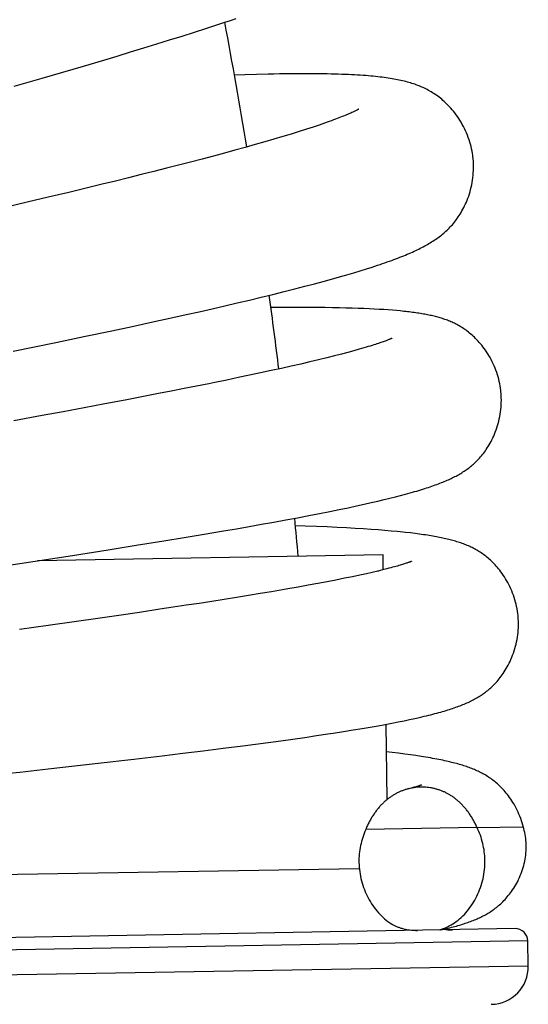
# Model space of a CAD drawing. Header units: millimetres. Extents: x 198 to 322, y 60 to 268.
# Tile 105 of 110: x 318.16 to 320.19, y 246.05 to 249.98. Entities that reach past the tile are written whole.
import ezdxf

# ---------------------------------------------------------------- set-up
doc = ezdxf.new("R2010")
doc.units = ezdxf.units.MM
doc.header["$LTSCALE"] = 30.734
doc.layers.get('0').update_dxf_attribs({"linetype": 'CONTINUOUS'})

msp = doc.modelspace()

# ---------------------------------------------------------------- linework, layer by layer
at = {"color": 7, "linetype": 'Continuous'}
for p, q in [((318.8601, 249.9275), (318.9087, 249.9432)), ((318.9087, 249.9432), (318.9564, 249.9587)), ((318.7605, 249.896), (318.8108, 249.9118)), ((318.8108, 249.9118), (318.8601, 249.9275)), ((318.6047, 249.8481), (318.6573, 249.8642)), ((318.6573, 249.8642), (318.7093, 249.8801)), ((318.7093, 249.8801), (318.7605, 249.896)), ((318.498, 249.8161), (318.5516, 249.8321)), ((318.5516, 249.8321), (318.6047, 249.8481)), ((318.3354, 249.7682), (318.4171, 249.7921)), ((318.4171, 249.7921), (318.498, 249.8161)), ((318.1414, 249.712), (318.2528, 249.7441)), ((318.2528, 249.7441), (318.3354, 249.7682)), ((319.0598, 249.7572), (319.0189, 249.7559)), ((319.1066, 249.7586), (319.0598, 249.7572)), ((319.3325, 249.5489), (319.3056, 249.5402)), ((319.3564, 249.5569), (319.3325, 249.5489)), ((319.3776, 249.5642), (319.3564, 249.5569)), ((319.3964, 249.5709), (319.3776, 249.5642)), ((319.2111, 249.5108), (319.176, 249.5004)), ((319.2446, 249.521), (319.2111, 249.5108)), ((319.2762, 249.5308), (319.2446, 249.521)), ((319.3056, 249.5402), (319.2762, 249.5308)), ((319.0617, 249.4677), (319.0208, 249.4564)), ((319.1012, 249.4788), (319.0617, 249.4677)), ((319.1393, 249.4897), (319.1012, 249.4788)), ((319.176, 249.5004), (319.1393, 249.4897)), ((318.9349, 249.4331), (318.89, 249.4212)), ((318.9785, 249.4448), (318.9349, 249.4331)), ((319.0208, 249.4564), (318.9785, 249.4448)), ((318.7962, 249.3968), (318.7475, 249.3843)), ((318.8437, 249.4091), (318.7962, 249.3968)), ((318.89, 249.4212), (318.8437, 249.4091)), ((318.6475, 249.359), (318.5963, 249.3463)), ((318.6979, 249.3717), (318.6475, 249.359)), ((318.7475, 249.3843), (318.6979, 249.3717)), ((318.4919, 249.3206), (318.4389, 249.3077)), ((318.5444, 249.3335), (318.4919, 249.3206)), ((318.5963, 249.3463), (318.5444, 249.3335)), ((318.2762, 249.2685), (318.1933, 249.2488)), ((318.3582, 249.2881), (318.2762, 249.2685)), ((318.4389, 249.3077), (318.3582, 249.2881)), ((318.1933, 249.2488), (318.11, 249.229)), ((319.5673, 248.9903), (319.5888, 248.9974)), ((319.4366, 248.9509), (319.4661, 248.9594)), ((319.4661, 248.9594), (319.4939, 248.9675)), ((319.4939, 248.9675), (319.5199, 248.9754)), ((319.5199, 248.9754), (319.5444, 248.983)), ((319.5444, 248.983), (319.5673, 248.9903)), ((319.2997, 248.9137), (319.3371, 248.9235)), ((319.3371, 248.9235), (319.3722, 248.933)), ((319.3722, 248.933), (319.4054, 248.9421)), ((319.4054, 248.9421), (319.4366, 248.9509)), ((319.1255, 248.8701), (319.1722, 248.8815)), ((319.1722, 248.8815), (319.2173, 248.8927)), ((319.2173, 248.8927), (319.2598, 248.9034)), ((319.2598, 248.9034), (319.2997, 248.9137)), ((318.9804, 248.8358), (319.0298, 248.8473)), ((319.0298, 248.8473), (319.0781, 248.8587)), ((319.0781, 248.8587), (319.1255, 248.8701)), ((318.7733, 248.7891), (318.8262, 248.8008)), ((318.8262, 248.8008), (318.8784, 248.8125)), ((318.8784, 248.8125), (318.9298, 248.8242)), ((318.9298, 248.8242), (318.9804, 248.8358)), ((319.2079, 248.829), (319.164, 248.8286)), ((319.2466, 248.8291), (319.2079, 248.829)), ((319.2829, 248.8291), (319.2466, 248.8291)), ((319.3171, 248.8291), (319.2829, 248.8291)), ((319.3493, 248.8288), (319.3171, 248.8291)), ((319.3799, 248.8285), (319.3493, 248.8288)), ((319.409, 248.8281), (319.3799, 248.8285)), ((319.4366, 248.8276), (319.409, 248.8281)), ((319.4629, 248.827), (319.4366, 248.8276)), ((319.4878, 248.8263), (319.4629, 248.827)), ((319.5115, 248.8255), (319.4878, 248.8263)), ((319.534, 248.8246), (319.5115, 248.8255)), ((319.5553, 248.8237), (319.534, 248.8246)), ((319.5757, 248.8227), (319.5553, 248.8237)), ((319.595, 248.8217), (319.5757, 248.8227)), ((319.6134, 248.8205), (319.595, 248.8217)), ((319.631, 248.8193), (319.6134, 248.8205)), ((319.6478, 248.818), (319.631, 248.8193)), ((319.664, 248.8167), (319.6478, 248.818)), ((318.6117, 248.7539), (318.6929, 248.7715)), ((318.6929, 248.7715), (318.7733, 248.7891)), ((318.4187, 248.7129), (318.5296, 248.7364)), ((318.5296, 248.7364), (318.6117, 248.7539)), ((318.1376, 248.6546), (318.3064, 248.6895)), ((318.3064, 248.6895), (318.4187, 248.7129)), ((319.4455, 248.6434), (319.4175, 248.6362)), ((319.471, 248.6501), (319.4455, 248.6434)), ((319.4944, 248.6565), (319.471, 248.6501)), ((319.5156, 248.6624), (319.4944, 248.6565)), ((319.2829, 248.6038), (319.2451, 248.5951)), ((319.3194, 248.6123), (319.2829, 248.6038)), ((319.3542, 248.6206), (319.3194, 248.6123)), ((319.387, 248.6286), (319.3542, 248.6206)), ((319.4175, 248.6362), (319.387, 248.6286)), ((319.123, 248.5683), (319.0793, 248.5589)), ((319.1653, 248.5774), (319.123, 248.5683)), ((319.206, 248.5864), (319.1653, 248.5774)), ((319.2451, 248.5951), (319.206, 248.5864)), ((318.9163, 248.5253), (318.8675, 248.5155)), ((319.0341, 248.5495), (318.9878, 248.5399)), ((319.0793, 248.5589), (319.0341, 248.5495)), ((318.7156, 248.4856), (318.6634, 248.4755)), ((318.7671, 248.4956), (318.7156, 248.4856)), ((318.8177, 248.5056), (318.7671, 248.4956)), ((318.8675, 248.5155), (318.8177, 248.5056)), ((318.5022, 248.4448), (318.4195, 248.4293)), ((318.5836, 248.4602), (318.5022, 248.4448)), ((318.6634, 248.4755), (318.5836, 248.4602)), ((318.3361, 248.4137), (318.2522, 248.3982)), ((318.4195, 248.4293), (318.3361, 248.4137)), ((318.2522, 248.3982), (318.1403, 248.3776)), ((319.5636, 248.051), (319.5903, 248.0572)), ((319.5903, 248.0572), (319.6151, 248.063)), ((319.6151, 248.063), (319.6384, 248.0687)), ((319.6384, 248.0687), (319.6603, 248.0742)), ((319.6603, 248.0742), (319.6809, 248.0795)), ((319.6809, 248.0795), (319.7004, 248.0847)), ((319.7004, 248.0847), (319.7189, 248.0898)), ((319.3581, 248.0078), (319.3983, 248.0158)), ((319.3983, 248.0158), (319.4361, 248.0235)), ((319.4361, 248.0235), (319.4714, 248.0308)), ((319.4714, 248.0308), (319.5044, 248.0379)), ((319.5044, 248.0379), (319.5351, 248.0446)), ((319.5351, 248.0446), (319.5636, 248.051)), ((319.1268, 247.9646), (319.1757, 247.9734)), ((319.1757, 247.9734), (319.2238, 247.9822)), ((319.2238, 247.9822), (319.2705, 247.9909)), ((319.2705, 247.9909), (319.3154, 247.9995)), ((319.3154, 247.9995), (319.3581, 248.0078)), ((318.8976, 247.925), (318.9757, 247.9382)), ((318.9757, 247.9382), (319.0269, 247.947)), ((319.0269, 247.947), (319.0772, 247.9558)), ((319.0772, 247.9558), (319.1268, 247.9646)), ((319.3002, 247.9575), (319.2616, 247.9588)), ((319.3458, 247.9557), (319.3002, 247.9575)), ((319.3887, 247.9539), (319.3458, 247.9557)), ((319.4285, 247.952), (319.3887, 247.9539)), ((319.4656, 247.9501), (319.4285, 247.952)), ((319.5001, 247.9481), (319.4656, 247.9501)), ((319.5326, 247.9461), (319.5001, 247.9481)), ((319.563, 247.9441), (319.5326, 247.9461)), ((319.5916, 247.942), (319.563, 247.9441)), ((319.6184, 247.9398), (319.5916, 247.942)), ((319.6435, 247.9377), (319.6184, 247.9398)), ((319.6997, 247.9322), (319.6784, 247.9344)), ((318.6274, 247.8807), (318.7374, 247.8985)), ((318.7374, 247.8985), (318.8182, 247.9117)), ((318.8182, 247.9117), (318.8976, 247.925)), ((319.7197, 247.9299), (319.6997, 247.9322)), ((318.374, 247.8407), (318.5153, 247.8629)), ((318.5153, 247.8629), (318.6274, 247.8807)), ((318.1198, 247.8013), (318.374, 247.8407)), ((319.6107, 247.8429), (318.2338, 247.8189)), ((319.6117, 247.7833), (319.6107, 247.8429)), ((319.5894, 247.7779), (319.568, 247.7729)), ((319.5884, 247.7792), (319.5951, 247.7793)), ((319.5884, 247.7792), (319.5885, 247.7777)), ((319.5884, 247.7792), (319.5903, 247.7781)), ((319.6089, 247.7826), (319.5894, 247.7779)), ((319.6263, 247.787), (319.6089, 247.7826)), ((319.4232, 247.7423), (319.3879, 247.7355)), ((319.4571, 247.7491), (319.4232, 247.7423)), ((319.4889, 247.7556), (319.4571, 247.7491)), ((319.518, 247.7618), (319.4889, 247.7556)), ((319.5442, 247.7675), (319.518, 247.7618)), ((319.568, 247.7729), (319.5442, 247.7675)), ((319.21, 247.7032), (319.1661, 247.6957)), ((319.3128, 247.7214), (319.2728, 247.7142)), ((319.3512, 247.7285), (319.3128, 247.7214)), ((319.3879, 247.7355), (319.3512, 247.7285)), ((318.9782, 247.665), (318.9285, 247.6571)), ((319.0268, 247.6728), (318.9782, 247.665)), ((319.0745, 247.6805), (319.0268, 247.6728)), ((319.1209, 247.6882), (319.0745, 247.6805)), ((319.1661, 247.6957), (319.1209, 247.6882)), ((318.7212, 247.6255), (318.6401, 247.6134)), ((318.7742, 247.6334), (318.7212, 247.6255)), ((318.8265, 247.6414), (318.7742, 247.6334)), ((318.8779, 247.6493), (318.8265, 247.6414)), ((318.9285, 247.6571), (318.8779, 247.6493)), ((318.4738, 247.5892), (318.3892, 247.5771)), ((318.5576, 247.6013), (318.4738, 247.5892)), ((318.6401, 247.6134), (318.5576, 247.6013)), ((318.2761, 247.561), (318.1627, 247.545)), ((318.3892, 247.5771), (318.2761, 247.561)), ((319.7162, 247.1857), (319.7369, 247.1902)), ((319.7369, 247.1902), (319.7565, 247.1946)), ((319.7565, 247.1946), (319.775, 247.1989)), ((319.4915, 247.1444), (319.527, 247.1503)), ((319.527, 247.1503), (319.56, 247.1559)), ((319.56, 247.1559), (319.5908, 247.1614)), ((319.5908, 247.1614), (319.6194, 247.1666)), ((319.6194, 247.1666), (319.6461, 247.1716)), ((319.6277, 246.8676), (319.6225, 247.1671)), ((319.6461, 247.1716), (319.671, 247.1765)), ((319.671, 247.1765), (319.6943, 247.1811)), ((319.6943, 247.1811), (319.7162, 247.1857)), ((319.2513, 247.1081), (319.2987, 247.1149)), ((319.2987, 247.1149), (319.3453, 247.1217)), ((319.3453, 247.1217), (319.3904, 247.1284)), ((319.4533, 247.1382), (319.4915, 247.1444)), ((318.8938, 247.0612), (318.9734, 247.0711)), ((318.9734, 247.0711), (319.0517, 247.0812)), ((319.0517, 247.0812), (319.103, 247.0879)), ((319.103, 247.0879), (319.1535, 247.0946)), ((319.1535, 247.0946), (319.2029, 247.1014)), ((319.2029, 247.1014), (319.2513, 247.1081)), ((318.6183, 247.0281), (318.7303, 247.0413)), ((318.7303, 247.0413), (318.8128, 247.0513)), ((318.8128, 247.0513), (318.8938, 247.0612)), ((319.6471, 247.0546), (319.6244, 247.0572)), ((319.6728, 247.0514), (319.6471, 247.0546)), ((319.6971, 247.0482), (319.6728, 247.0514)), ((319.72, 247.0451), (319.6971, 247.0482)), ((319.7416, 247.042), (319.72, 247.0451)), ((318.2767, 246.9891), (318.4762, 247.0117)), ((318.4762, 247.0117), (318.6183, 247.0281)), ((318.1071, 246.9701), (318.1635, 246.9764)), ((318.1635, 246.9764), (318.2767, 246.9891)), ((319.9854, 246.7553), (320.168, 246.7584)), ((320.1368, 246.3519), (316.4373, 246.2873)), ((320.1894, 246.2028), (320.1876, 246.3028))]:
    msp.add_line(p, q, dxfattribs=at)
at = {"color": 9, "linetype": 'Continuous'}
for p, q in [((319.9854, 246.7553), (319.5415, 246.7476)), ((319.5162, 246.5911), (316.9329, 246.546)), ((320.1876, 246.3028), (316.3882, 246.2365)), ((320.1894, 246.2028), (316.39, 246.1365))]:
    msp.add_line(p, q, dxfattribs=at)
at = {"color": 7, "linetype": 'Continuous'}
for points in [[(318.9564, 249.9587), (318.9799, 249.9665), (319.0032, 249.9743), (319.0261, 249.982)], [(319.9679, 249.4376), (319.967, 249.4437), (319.9654, 249.4527), (319.9636, 249.4617), (319.9615, 249.4708), (319.9591, 249.4799), (319.9565, 249.4891), (319.9536, 249.4982), (319.9504, 249.5073), (319.947, 249.5163), (319.9433, 249.5253), (319.9394, 249.5341), (319.9353, 249.5428), (319.931, 249.5513), (319.9265, 249.5596), (319.9219, 249.5678), (319.917, 249.5757), (319.9121, 249.5834), (319.9071, 249.5908), (319.9019, 249.598), (319.8967, 249.6049), (319.8915, 249.6116), (319.8862, 249.6179), (319.881, 249.624), (319.8757, 249.6298), (319.8705, 249.6353), (319.8652, 249.6406), (319.8599, 249.6457), (319.8547, 249.6505), (319.8495, 249.6551), (319.8443, 249.6596), (319.8391, 249.6638), (319.8339, 249.6679), (319.8287, 249.6718), (319.8236, 249.6755), (319.8184, 249.679), (319.8133, 249.6825), (319.808, 249.6858), (319.8028, 249.689), (319.7975, 249.6921), (319.7922, 249.6951), (319.7868, 249.698), (319.7815, 249.7007), (319.7761, 249.7034), (319.7708, 249.7059), (319.7654, 249.7083), (319.76, 249.7106), (319.7545, 249.7129), (319.7489, 249.715), (319.7433, 249.7171), (319.7376, 249.7192), (319.7318, 249.7211), (319.7259, 249.723), (319.72, 249.7249), (319.7139, 249.7266), (319.7077, 249.7284), (319.7014, 249.73), (319.6951, 249.7316), (319.6886, 249.7332), (319.6819, 249.7347), (319.6752, 249.7361), (319.6683, 249.7375), (319.6613, 249.7389), (319.6541, 249.7402), (319.6468, 249.7415), (319.6393, 249.7427), (319.6316, 249.7439), (319.6237, 249.745), (319.6156, 249.7461), (319.6073, 249.7472), (319.5987, 249.7482), (319.5899, 249.7492), (319.5808, 249.7502), (319.5714, 249.7511), (319.5618, 249.752), (319.5518, 249.7529), (319.5415, 249.7537), (319.5309, 249.7545), (319.52, 249.7553), (319.5087, 249.756), (319.497, 249.7566), (319.485, 249.7573), (319.4725, 249.7579), (319.4596, 249.7584), (319.4463, 249.7589), (319.4325, 249.7594), (319.4182, 249.7598), (319.4035, 249.7602), (319.3882, 249.7605), (319.3723, 249.7608), (319.3559, 249.761), (319.3388, 249.7611), (319.321, 249.7612), (319.3025, 249.7613), (319.2831, 249.7613), (319.2629, 249.7612), (319.2418, 249.761), (319.2201, 249.7608), (319.1978, 249.7605), (319.1753, 249.7601), (319.1526, 249.7596), (319.1066, 249.7586)], [(319.5147, 249.6207), (319.5147, 249.6207), (319.5147, 249.6207), (319.5145, 249.6206), (319.5141, 249.6203), (319.5135, 249.62), (319.5127, 249.6195), (319.5118, 249.619), (319.5106, 249.6183), (319.5092, 249.6176), (319.5076, 249.6167), (319.5058, 249.6158), (319.5037, 249.6147), (319.5014, 249.6136), (319.4989, 249.6123), (319.4961, 249.611), (319.4931, 249.6095), (319.4898, 249.608), (319.4862, 249.6064), (319.4824, 249.6047), (319.4783, 249.6029), (319.474, 249.601), (319.4694, 249.599), (319.4645, 249.597), (319.4593, 249.5948), (319.4538, 249.5926), (319.4479, 249.5902), (319.4417, 249.5878), (319.4352, 249.5853), (319.4282, 249.5826), (319.4209, 249.5799), (319.4132, 249.577), (319.405, 249.574), (319.3964, 249.5709)], [(319.747, 249.0593), (319.7532, 249.0623), (319.7592, 249.0653), (319.7652, 249.0683), (319.771, 249.0714), (319.7768, 249.0744), (319.7825, 249.0775), (319.788, 249.0807), (319.7935, 249.0839), (319.799, 249.0871), (319.8043, 249.0904), (319.8095, 249.0937), (319.8147, 249.097), (319.8198, 249.1004), (319.8247, 249.1039), (319.8296, 249.1073), (319.8344, 249.1108), (319.839, 249.1144), (319.8436, 249.118), (319.8482, 249.1217), (319.8526, 249.1255), (319.8571, 249.1293), (319.8614, 249.1333), (319.8658, 249.1374), (319.8701, 249.1416), (319.8744, 249.1459), (319.8786, 249.1503), (319.8827, 249.1548), (319.8868, 249.1594), (319.8909, 249.1642), (319.8949, 249.169), (319.8988, 249.1741), (319.9027, 249.1792), (319.9066, 249.1846), (319.9104, 249.1901), (319.9142, 249.1958), (319.918, 249.2017), (319.9217, 249.2078), (319.9253, 249.2142), (319.9289, 249.2207), (319.9325, 249.2275), (319.9359, 249.2346), (319.9393, 249.2419), (319.9426, 249.2495), (319.9458, 249.2573), (319.9489, 249.2654), (319.9519, 249.2737), (319.9547, 249.2823), (319.9573, 249.291), (319.9597, 249.3), (319.9619, 249.3091), (319.9639, 249.3184), (319.9657, 249.3277), (319.9673, 249.3372), (319.9686, 249.3467), (319.9696, 249.3563), (319.9704, 249.3659), (319.9709, 249.3755), (319.9712, 249.385), (319.9712, 249.3945), (319.971, 249.4039), (319.9705, 249.4132), (319.9697, 249.4224), (319.9687, 249.4314), (319.9679, 249.4376)], [(319.5888, 248.9974), (319.599, 249.0008), (319.6089, 249.0042), (319.6184, 249.0075), (319.6277, 249.0108), (319.6367, 249.014), (319.6455, 249.0172), (319.654, 249.0203), (319.6622, 249.0234), (319.6702, 249.0265), (319.678, 249.0295), (319.6856, 249.0325), (319.693, 249.0355), (319.7003, 249.0385), (319.7074, 249.0415), (319.7143, 249.0444), (319.7211, 249.0474), (319.7278, 249.0504), (319.7343, 249.0533), (319.7407, 249.0563), (319.747, 249.0593)], [(320.0806, 248.4924), (320.0799, 248.4984), (320.0788, 248.5072), (320.0774, 248.5161), (320.0757, 248.525), (320.0738, 248.534), (320.0717, 248.543), (320.0693, 248.552), (320.0666, 248.561), (320.0637, 248.5699), (320.0605, 248.5788), (320.0571, 248.5876), (320.0535, 248.5962), (320.0497, 248.6048), (320.0457, 248.6131), (320.0415, 248.6213), (320.0371, 248.6294), (320.0326, 248.6371), (320.028, 248.6447), (320.0233, 248.652), (320.0186, 248.659), (320.0138, 248.6657), (320.0089, 248.6722), (320.004, 248.6785), (319.9991, 248.6844), (319.9942, 248.6901), (319.9893, 248.6955), (319.9844, 248.7007), (319.9796, 248.7056), (319.9747, 248.7104), (319.9699, 248.7149), (319.9652, 248.7192), (319.9604, 248.7233), (319.9556, 248.7272), (319.9509, 248.731), (319.9462, 248.7346), (319.9415, 248.7381), (319.9368, 248.7414), (319.9321, 248.7446), (319.9274, 248.7477), (319.9227, 248.7507), (319.918, 248.7535), (319.9134, 248.7562), (319.9087, 248.7588), (319.9041, 248.7613), (319.8995, 248.7637), (319.8949, 248.766), (319.8902, 248.7682), (319.8856, 248.7703), (319.8809, 248.7723), (319.8763, 248.7743), (319.8716, 248.7762), (319.8669, 248.778), (319.8622, 248.7798), (319.8575, 248.7814), (319.8528, 248.7831), (319.8481, 248.7846), (319.8434, 248.7861), (319.8386, 248.7876), (319.8339, 248.789), (319.829, 248.7904), (319.8242, 248.7917), (319.8193, 248.793), (319.8143, 248.7942), (319.8092, 248.7954), (319.8041, 248.7966), (319.7989, 248.7978), (319.7936, 248.7989), (319.7882, 248.8), (319.7827, 248.8011), (319.7771, 248.8021), (319.7714, 248.8032), (319.7656, 248.8042), (319.7598, 248.8052), (319.7538, 248.8061), (319.7477, 248.8071), (319.7414, 248.808), (319.7351, 248.8089), (319.7286, 248.8097), (319.722, 248.8106), (319.7153, 248.8114), (319.7084, 248.8122), (319.7014, 248.813), (319.6942, 248.8138), (319.6869, 248.8145), (319.6794, 248.8153), (319.664, 248.8167)], [(319.6461, 248.7065), (319.646, 248.7064), (319.6458, 248.7063), (319.6454, 248.7061), (319.6449, 248.7059), (319.6441, 248.7055), (319.6432, 248.7051), (319.6421, 248.7046), (319.6408, 248.704), (319.6393, 248.7033), (319.6376, 248.7026), (319.6357, 248.7018), (319.6335, 248.7009), (319.6311, 248.6999), (319.6285, 248.6989), (319.6256, 248.6977), (319.6225, 248.6965), (319.6191, 248.6952), (319.6154, 248.6939), (319.6115, 248.6924), (319.6072, 248.6909), (319.6025, 248.6893), (319.5976, 248.6876), (319.5923, 248.6858), (319.5866, 248.6839), (319.5806, 248.682), (319.5741, 248.6799), (319.5672, 248.6777), (319.5598, 248.6754), (319.552, 248.673), (319.5436, 248.6705)], [(319.5436, 248.6705), (319.5254, 248.6652), (319.5156, 248.6624)], [(318.9878, 248.5399), (318.9404, 248.5302), (318.9163, 248.5253)], [(319.8604, 248.1376), (319.8658, 248.14), (319.8712, 248.1424), (319.8764, 248.1448), (319.8816, 248.1472), (319.8866, 248.1496), (319.8916, 248.1521), (319.8965, 248.1546), (319.9014, 248.1571), (319.9062, 248.1597), (319.9109, 248.1623), (319.9155, 248.165), (319.9201, 248.1677), (319.9247, 248.1704), (319.9292, 248.1733), (319.9336, 248.1761), (319.9379, 248.179), (319.9422, 248.182), (319.9465, 248.185), (319.9507, 248.1881), (319.9548, 248.1913), (319.9589, 248.1945), (319.963, 248.1979), (319.9671, 248.2013), (319.9711, 248.2049), (319.9751, 248.2085), (319.9791, 248.2123), (319.9831, 248.2162), (319.9871, 248.2202), (319.9911, 248.2244), (319.995, 248.2287), (319.9989, 248.2331), (320.0029, 248.2377), (320.0068, 248.2425), (320.0106, 248.2474), (320.0145, 248.2525), (320.0184, 248.2579), (320.0222, 248.2634), (320.026, 248.2692), (320.0298, 248.2752), (320.0336, 248.2814), (320.0373, 248.288), (320.041, 248.2947), (320.0446, 248.3018), (320.0481, 248.3091), (320.0516, 248.3166), (320.0549, 248.3244), (320.0581, 248.3325), (320.0612, 248.3407), (320.0641, 248.3492), (320.0669, 248.3579), (320.0694, 248.3668), (320.0718, 248.3758), (320.0739, 248.3849), (320.0758, 248.3942), (320.0774, 248.4034), (320.0788, 248.4128), (320.08, 248.4221), (320.0809, 248.4315), (320.0815, 248.4408), (320.082, 248.4501), (320.0821, 248.4593), (320.082, 248.4684), (320.0817, 248.4774), (320.0811, 248.4862), (320.0806, 248.4924)], [(319.7189, 248.0898), (319.7278, 248.0924), (319.7365, 248.0949), (319.745, 248.0973), (319.7532, 248.0998), (319.7613, 248.1022), (319.7691, 248.1047), (319.7767, 248.1071), (319.7842, 248.1095), (319.7914, 248.1118), (319.7985, 248.1142), (319.8054, 248.1166), (319.8121, 248.1189), (319.8186, 248.1213), (319.825, 248.1236), (319.8313, 248.1259), (319.8373, 248.1283), (319.8433, 248.1306), (319.8491, 248.1329), (319.8548, 248.1353), (319.8604, 248.1376)], [(319.6784, 247.9344), (319.6671, 247.9355), (319.6435, 247.9377)], [(320.1496, 247.5853), (320.1492, 247.5913), (320.1485, 247.6002), (320.1474, 247.6091), (320.1462, 247.6182), (320.1446, 247.6273), (320.1428, 247.6364), (320.1408, 247.6455), (320.1385, 247.6546), (320.1359, 247.6637), (320.1331, 247.6727), (320.1301, 247.6816), (320.1268, 247.6905), (320.1233, 247.6992), (320.1196, 247.7077), (320.1158, 247.7161), (320.1117, 247.7243), (320.1075, 247.7323), (320.1032, 247.74), (320.0988, 247.7475), (320.0943, 247.7547), (320.0898, 247.7617), (320.0852, 247.7684), (320.0805, 247.7748), (320.0758, 247.781), (320.0712, 247.7868), (320.0665, 247.7925), (320.0618, 247.7978), (320.0572, 247.803), (320.0525, 247.8079), (320.0479, 247.8126), (320.0433, 247.8171), (320.0387, 247.8214), (320.0341, 247.8255), (320.0295, 247.8295), (320.0249, 247.8333), (320.0204, 247.8369), (320.0158, 247.8405), (320.0112, 247.8438), (320.0067, 247.8471), (320.0021, 247.8502), (319.9976, 247.8532), (319.993, 247.8561), (319.9884, 247.8589), (319.9839, 247.8616), (319.9793, 247.8642), (319.9747, 247.8667), (319.9701, 247.8691), (319.9654, 247.8715), (319.9607, 247.8738), (319.9559, 247.876), (319.951, 247.8782), (319.9461, 247.8803), (319.9412, 247.8824), (319.9362, 247.8844), (319.9311, 247.8863), (319.926, 247.8882), (319.9209, 247.89), (319.9157, 247.8918), (319.9105, 247.8935), (319.9052, 247.8951), (319.8999, 247.8968), (319.8945, 247.8983), (319.889, 247.8999), (319.8835, 247.9014), (319.8779, 247.9029), (319.8722, 247.9043), (319.8664, 247.9057), (319.8606, 247.9071), (319.8546, 247.9084), (319.8486, 247.9097), (319.8424, 247.911), (319.8361, 247.9123), (319.8296, 247.9136), (319.8231, 247.9148), (319.8163, 247.916), (319.8095, 247.9172), (319.8024, 247.9184), (319.7951, 247.9196), (319.7877, 247.9208), (319.7801, 247.922), (319.7722, 247.9231), (319.7641, 247.9243), (319.7558, 247.9254), (319.7472, 247.9265), (319.7383, 247.9277), (319.7197, 247.9299)], [(319.7244, 247.8172), (319.7243, 247.8172), (319.7241, 247.817), (319.7236, 247.8168), (319.723, 247.8166), (319.7222, 247.8162), (319.7212, 247.8158), (319.72, 247.8153), (319.7186, 247.8148), (319.717, 247.8141), (319.7152, 247.8134), (319.7132, 247.8127), (319.7109, 247.8119), (319.7084, 247.811), (319.7057, 247.81), (319.7027, 247.809), (319.6994, 247.8079), (319.6958, 247.8067), (319.692, 247.8055), (319.6878, 247.8042), (319.6833, 247.8028), (319.6785, 247.8013), (319.6734, 247.7998), (319.6678, 247.7982), (319.662, 247.7965), (319.6557, 247.7948), (319.649, 247.793), (319.6419, 247.7911), (319.6343, 247.7891), (319.6263, 247.787)], [(319.2728, 247.7142), (319.2313, 247.7069), (319.21, 247.7032)], [(319.912, 247.2389), (319.9177, 247.241), (319.9233, 247.2432), (319.9288, 247.2454), (319.9342, 247.2476), (319.9394, 247.2499), (319.9446, 247.2521), (319.9498, 247.2545), (319.9548, 247.2568), (319.9598, 247.2592), (319.9647, 247.2617), (319.9696, 247.2642), (319.9744, 247.2667), (319.9792, 247.2693), (319.9839, 247.272), (319.9885, 247.2747), (319.9931, 247.2774), (319.9976, 247.2803), (320.002, 247.2832), (320.0064, 247.2861), (320.0107, 247.2891), (320.015, 247.2922), (320.0193, 247.2954), (320.0235, 247.2987), (320.0277, 247.302), (320.0319, 247.3055), (320.0361, 247.3091), (320.0403, 247.3129), (320.0445, 247.3167), (320.0486, 247.3207), (320.0527, 247.3248), (320.0569, 247.3291), (320.061, 247.3335), (320.0651, 247.3382), (320.0692, 247.3429), (320.0733, 247.3479), (320.0774, 247.3531), (320.0815, 247.3585), (320.0855, 247.3641), (320.0896, 247.3699), (320.0936, 247.376), (320.0976, 247.3823), (320.1016, 247.3889), (320.1055, 247.3958), (320.1094, 247.4029), (320.1131, 247.4103), (320.1168, 247.418), (320.1204, 247.4259), (320.1238, 247.4341), (320.1271, 247.4424), (320.1302, 247.451), (320.1331, 247.4598), (320.1359, 247.4688), (320.1384, 247.4779), (320.1407, 247.487), (320.1428, 247.4963), (320.1446, 247.5056), (320.1461, 247.515), (320.1474, 247.5243), (320.1485, 247.5336), (320.1493, 247.5429), (320.1498, 247.5521), (320.1501, 247.5612), (320.1501, 247.5703), (320.1499, 247.5791), (320.1496, 247.5853)], [(319.775, 247.1989), (319.784, 247.201), (319.7927, 247.2032), (319.8011, 247.2053), (319.8094, 247.2074), (319.8174, 247.2095), (319.8253, 247.2116), (319.8329, 247.2137), (319.8404, 247.2158), (319.8477, 247.2178), (319.8548, 247.2199), (319.8617, 247.222), (319.8685, 247.2241), (319.8752, 247.2262), (319.8817, 247.2283), (319.888, 247.2304), (319.8942, 247.2325), (319.9003, 247.2346), (319.9062, 247.2367), (319.912, 247.2389)], [(319.3904, 247.1284), (319.4121, 247.1318), (319.4533, 247.1382)], [(320.1715, 246.7513), (320.168, 246.7643), (320.1653, 246.7733), (320.1624, 246.7823), (320.1593, 246.7912), (320.156, 246.7999), (320.1524, 246.8085), (320.1487, 246.8168), (320.1449, 246.825), (320.1409, 246.8329), (320.1368, 246.8406), (320.1326, 246.848), (320.1283, 246.8551), (320.124, 246.862), (320.1196, 246.8686), (320.1152, 246.8749), (320.1107, 246.881), (320.1063, 246.8868), (320.1018, 246.8924), (320.0974, 246.8977), (320.0929, 246.9028), (320.0885, 246.9077), (320.0841, 246.9123), (320.0796, 246.9168), (320.0752, 246.9211), (320.0708, 246.9253), (320.0664, 246.9293), (320.062, 246.9331), (320.0575, 246.9368), (320.0531, 246.9404), (320.0487, 246.9439), (320.0442, 246.9472), (320.0398, 246.9504), (320.0354, 246.9534), (320.0309, 246.9564), (320.0265, 246.9593), (320.022, 246.9621), (320.0175, 246.9648), (320.0129, 246.9674), (320.0083, 246.9699), (320.0037, 246.9724), (319.999, 246.9749), (319.9942, 246.9772), (319.9894, 246.9795), (319.9845, 246.9818), (319.9796, 246.984), (319.9746, 246.9861), (319.9696, 246.9882), (319.9645, 246.9903), (319.9593, 246.9922), (319.9541, 246.9942), (319.9488, 246.9961), (319.9434, 246.998), (319.938, 246.9998), (319.9324, 247.0016), (319.9268, 247.0034), (319.921, 247.0051), (319.9151, 247.0069), (319.9092, 247.0086), (319.903, 247.0103), (319.8968, 247.0119), (319.8904, 247.0136), (319.8838, 247.0152), (319.8771, 247.0168), (319.8702, 247.0184), (319.8632, 247.0201), (319.8559, 247.0216), (319.8485, 247.0232), (319.8409, 247.0248), (319.833, 247.0264), (319.825, 247.028), (319.8167, 247.0295), (319.8082, 247.0311), (319.7995, 247.0326), (319.7905, 247.0342), (319.7813, 247.0357), (319.7718, 247.0373), (319.762, 247.0389), (319.7416, 247.042)], [(319.7657, 246.9254), (319.7657, 246.9254), (319.7655, 246.9254), (319.7652, 246.9252), (319.7647, 246.925), (319.7639, 246.9247), (319.763, 246.9244), (319.7619, 246.924), (319.7606, 246.9235), (319.7591, 246.923), (319.7574, 246.9224), (319.7555, 246.9218), (319.7533, 246.9211), (319.751, 246.9203), (319.7483, 246.9195), (319.7455, 246.9187), (319.7423, 246.9177), (319.7389, 246.9168), (319.7353, 246.9157), (319.7313, 246.9147), (319.727, 246.9135), (319.7225, 246.9123), (319.7175, 246.9111), (319.713, 246.9099)], [(320.1809, 246.6834), (320.1808, 246.6885), (320.1804, 246.6962), (320.1798, 246.7039), (320.179, 246.7117), (320.1779, 246.7196), (320.1767, 246.7275), (320.1752, 246.7354), (320.1735, 246.7434), (320.1715, 246.7513)], [(319.8407, 246.3467), (319.8473, 246.3483), (319.855, 246.3501), (319.8625, 246.3518), (319.8697, 246.3536), (319.8767, 246.3554), (319.8836, 246.3572), (319.8902, 246.3589), (319.8967, 246.3607), (319.903, 246.3624), (319.9092, 246.3642), (319.9152, 246.366), (319.9211, 246.3678), (319.9269, 246.3696), (319.9326, 246.3714), (319.9382, 246.3732), (319.9437, 246.3751), (319.9492, 246.377), (319.9545, 246.3789), (319.9598, 246.3808), (319.965, 246.3828), (319.9702, 246.3848), (319.9752, 246.3869), (319.9803, 246.389), (319.9853, 246.3911), (319.9902, 246.3933), (319.9951, 246.3955), (319.9999, 246.3978), (320.0046, 246.4002), (320.0093, 246.4026), (320.0139, 246.405), (320.0185, 246.4075), (320.023, 246.41), (320.0275, 246.4126), (320.0319, 246.4153), (320.0363, 246.4181), (320.0407, 246.4209), (320.045, 246.4238), (320.0494, 246.4269), (320.0537, 246.43), (320.0581, 246.4333), (320.0624, 246.4366), (320.0667, 246.4401), (320.071, 246.4437), (320.0753, 246.4474), (320.0795, 246.4512), (320.0838, 246.4553), (320.0882, 246.4595), (320.0925, 246.4639), (320.0969, 246.4685), (320.1012, 246.4733), (320.1056, 246.4783), (320.1099, 246.4835), (320.1143, 246.4889), (320.1186, 246.4945), (320.1228, 246.5004), (320.1271, 246.5065), (320.1313, 246.5129), (320.1354, 246.5195), (320.1394, 246.5263), (320.1433, 246.5334), (320.1472, 246.5406), (320.1508, 246.5481), (320.1543, 246.5557), (320.1577, 246.5635), (320.1608, 246.5714), (320.1638, 246.5795), (320.1665, 246.5876), (320.169, 246.5958), (320.1713, 246.604), (320.1734, 246.6123), (320.1752, 246.6207), (320.1767, 246.629), (320.178, 246.6373), (320.1791, 246.6455), (320.18, 246.6537), (320.1805, 246.6618), (320.1809, 246.6699), (320.181, 246.6778), (320.181, 246.6832)]]:
    msp.add_lwpolyline(points, dxfattribs=at)
for centre, radius, start, end in [((298.4978, 246.0675), 20.85, 9.39083, 10.77805), ((298.4978, 246.0675), 20.85, 6.93232, 7.74647), ((298.4978, 246.0675), 20.85, 4.86863, 5.28719), ((319.8825, 246.5975), 0.25, 263.0183, 271), ((320.1377, 246.3019), 0.05, 1, 91), ((320.0394, 246.2002), 0.15, 271, 1)]:
    msp.add_arc(centre, radius, start, end, dxfattribs=at)
for points, knots in [([(319.9854, 246.7553), (319.9831, 246.7605), (319.9783, 246.7706), (319.9704, 246.7853), (319.962, 246.7994), (319.9532, 246.8126), (319.9439, 246.8251), (319.9343, 246.8367), (319.9244, 246.8475), (319.9143, 246.8573), (319.904, 246.8663), (319.8936, 246.8744), (319.8829, 246.8817), (319.872, 246.8884), (319.8608, 246.8943), (319.8493, 246.8996), (319.8374, 246.9041), (319.8252, 246.9081), (319.8127, 246.9112), (319.8, 246.9137), (319.7871, 246.9154), (319.7741, 246.9163), (319.7611, 246.9164), (319.748, 246.9158), (319.7351, 246.9143), (319.7234, 246.9123), (319.716, 246.9107), (319.713, 246.9099)], [0, 0, 0, 0, 0.0169596, 0.0336585, 0.0500263, 0.0659989, 0.0815515, 0.096642, 0.1112406, 0.1253261, 0.138907, 0.1520859, 0.1649668, 0.1776806, 0.1903294, 0.2029838, 0.2157234, 0.2285503, 0.2414277, 0.2543585, 0.2673382, 0.2803487, 0.2934004, 0.3064639, 0.3195097, 0.3325451, 0.3420127, 0.3420127, 0.3420127, 0.3420127]), ([(319.713, 246.9099), (319.7118, 246.9097), (319.7065, 246.9083), (319.6971, 246.9055), (319.685, 246.9011), (319.6732, 246.896), (319.6617, 246.8903), (319.6507, 246.884), (319.6399, 246.8769), (319.6295, 246.8692), (319.6193, 246.8607), (319.6093, 246.8514), (319.5996, 246.8412), (319.59, 246.8302), (319.5808, 246.8183), (319.5719, 246.8056), (319.5635, 246.7921), (319.5555, 246.7779), (319.5481, 246.763), (319.5436, 246.7528), (319.5415, 246.7476)], [0, 0, 0, 0, 0.0035354, 0.0164951, 0.0294105, 0.0422418, 0.0549904, 0.0677306, 0.0805272, 0.0934795, 0.1067108, 0.1203195, 0.1344076, 0.1489886, 0.1640364, 0.1795492, 0.195482, 0.2117741, 0.2283984, 0.2452902, 0.2452902, 0.2452902, 0.2452902]), ([(319.5415, 246.7476), (319.5325, 246.727), (319.5187, 246.6838), (319.5143, 246.6386), (319.5147, 246.6161)], [0, 0, 0, 0, 0.067252, 0.1349393, 0.1349393, 0.1349393, 0.1349393]), ([(320.0167, 246.6249), (320.0164, 246.6474), (320.0104, 246.6924), (319.9951, 246.7351), (319.9854, 246.7553)], [0, 0, 0, 0, 0.0676874, 0.1349393, 0.1349393, 0.1349393, 0.1349393]), ([(319.5147, 246.6161), (319.5151, 246.5914), (319.5204, 246.5544), (319.5357, 246.5076), (319.5559, 246.4636), (319.5894, 246.4144), (319.6278, 246.3808), (319.6505, 246.3673), (319.6536, 246.3655)], [0, 0, 0, 0, 0.0739849, 0.1108795, 0.1474733, 0.2189756, 0.2876862, 0.2982728, 0.2982728, 0.2982728, 0.2982728]), ([(319.8362, 246.3467), (319.8572, 246.3532), (319.8983, 246.3731), (319.949, 246.4207), (319.9875, 246.4814), (320.0118, 246.5508), (320.0172, 246.6002), (320.0167, 246.6249)], [0, 0, 0, 0, 0.0658886, 0.1345992, 0.2061015, 0.2794703, 0.3534552, 0.3534552, 0.3534552, 0.3534552]), ([(319.6536, 246.3655), (319.6573, 246.3638), (319.6647, 246.3605), (319.6762, 246.3562), (319.6878, 246.3527), (319.6996, 246.3497), (319.7115, 246.3475), (319.7235, 246.346), (319.7356, 246.3451), (319.7437, 246.345), (319.7477, 246.3451)], [0, 0, 0, 0, 0.01225029, 0.02445818, 0.03662871, 0.04876738, 0.06088009, 0.07297305, 0.0850527, 0.09712586, 0.09712586, 0.09712586, 0.09712586])]:
    msp.add_open_spline(points, degree=3, knots=knots, dxfattribs=at)

doc.saveas('drawing.dxf')
